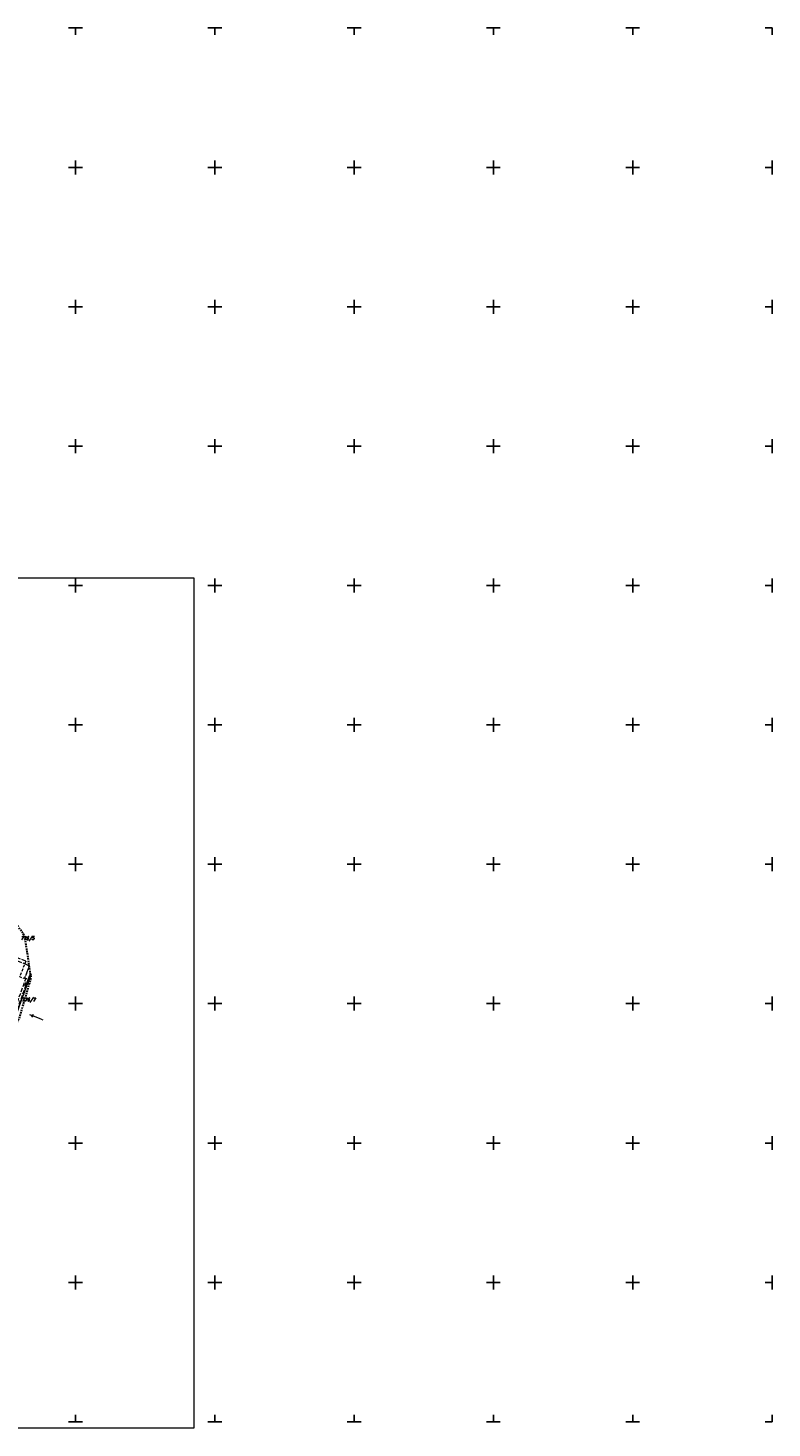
# Model space of a CAD drawing. Header units: metres. Extents: x 7435600 to 7436400, y 5537603 to 5538250.
# Tile 43 of 43: x 7436133 to 7436400, y 5537748 to 5538250. Entities that reach past the tile are written whole.
import ezdxf
from ezdxf.enums import TextEntityAlignment as Align

# ---------------------------------------------------------------- set-up
doc = ezdxf.new("R2010")
doc.units = ezdxf.units.M
doc.header["$MEASUREMENT"] = 0
for name, pattern in [('0.5_0.5', [1, 0.5, -0.5]), ('1.5_0.5', [2, 1.5, -0.5]), ('2', [0.9, 0.6, -0.3]), ('219-500', [0]), ('mz1.0_0.5', [1.5, 1, -0.5])]:
    doc.linetypes.add(name, pattern=pattern)
doc.layers.get('0').update_dxf_attribs({"color": 2, "linetype": 'CONTINUOUS', "lineweight": 5})
doc.layers.add('!ramka', color=2, linetype='CONTINUOUS', lineweight=0)
for name, color, linetype in [('203-Punkt załamania granicy działki nie stabilizowany-Atr103', 7, 'CONTINUOUS'), ('211-Nr działki', 7, 'CONTINUOUS'), ('218-Granica użytku po granicy działki', 7, 'CONTINUOUS'), ('219-Linia granicy', 7, 'CONTINUOUS'), ('jezdnia (powierzchnia)', 7, 'CONTINUOUS'), ('jezdnia (powierzchnia)-Atr17', 7, 'CONTINUOUS'), ('przewód elektroenergetyczny niskiego napięcia (linia) - symbol', 7, 'CONTINUOUS'), ('trawnik (powierzchnia)', 7, 'CONTINUOUS'), ('Wstawianie ramki sekcyjnej z opisem', 7, 'CONTINUOUS'), ('Zakres', 7, 'CONTINUOUS')]:
    doc.layers.add(name, color=color, linetype=linetype)
doc.styles.get("Standard").update_dxf_attribs({"font": 'italic_1250.shx', "width": 0.75})

# ---------------------------------------------------------------- blocks, each defined once
blk = doc.blocks.new('PE04')
at = {"color": 0, "linetype": 'Continuous', "lineweight": 13}
for p, q in [((0.65, 0), (0, 0)), ((0.65, 0), (1.65, 0)), ((1.65, 0), (2.65, 0)), ((2.65, 0), (3.65, 0)), ((3.65, 0), (4.65, 0)), ((4.65, 0), (3.784, 0.5)), ((4.65, 0), (3.784, -0.5)), ((4.65, 0), (5, 0))]:
    blk.add_line(p, q, dxfattribs=at)
blk = doc.blocks.new('RAMKA500K')
at = {"color": 0}
for p, q in [((147.5, 250), (152.5, 250)), ((150, 247.5), (150, 250)), ((197.5, 250), (202.5, 250)), ((200, 247.5), (200, 250)), ((247.5, 250), (252.5, 250)), ((250, 247.5), (250, 250)), ((297.5, 250), (302.5, 250)), ((300, 247.5), (300, 250)), ((347.5, 250), (352.5, 250)), ((350, 247.5), (350, 250)), ((397.5, 250), (400, 250)), ((400, 247.5), (400, 250)), ((150, 197.5), (150, 202.5)), ((200, 197.5), (200, 202.5)), ((250, 197.5), (250, 202.5)), ((300, 197.5), (300, 202.5)), ((350, 197.5), (350, 202.5)), ((400, 197.5), (400, 202.5)), ((147.5, 200), (152.5, 200)), ((197.5, 200), (202.5, 200)), ((247.5, 200), (252.5, 200)), ((297.5, 200), (302.5, 200)), ((347.5, 200), (352.5, 200)), ((397.5, 200), (400, 200)), ((150, 147.5), (150, 152.5)), ((200, 147.5), (200, 152.5)), ((250, 147.5), (250, 152.5)), ((300, 147.5), (300, 152.5)), ((350, 147.5), (350, 152.5)), ((400, 147.5), (400, 152.5)), ((147.5, 150), (152.5, 150)), ((197.5, 150), (202.5, 150)), ((247.5, 150), (252.5, 150)), ((297.5, 150), (302.5, 150)), ((347.5, 150), (352.5, 150)), ((397.5, 150), (400, 150)), ((150, 97.5), (150, 102.5)), ((200, 97.5), (200, 102.5)), ((250, 97.5), (250, 102.5)), ((300, 97.5), (300, 102.5)), ((350, 97.5), (350, 102.5)), ((400, 97.5), (400, 102.5)), ((147.5, 100), (152.5, 100)), ((197.5, 100), (202.5, 100)), ((247.5, 100), (252.5, 100)), ((297.5, 100), (302.5, 100)), ((347.5, 100), (352.5, 100)), ((397.5, 100), (400, 100)), ((150, 47.5), (150, 52.5)), ((200, 47.5), (200, 52.5)), ((250, 47.5), (250, 52.5)), ((300, 47.5), (300, 52.5)), ((350, 47.5), (350, 52.5)), ((400, 47.5), (400, 52.5)), ((147.5, 50), (152.5, 50)), ((197.5, 50), (202.5, 50)), ((247.5, 50), (252.5, 50)), ((297.5, 50), (302.5, 50)), ((347.5, 50), (352.5, 50)), ((397.5, 50), (400, 50)), ((147.5, 0), (152.5, 0)), ((150, 0), (150, 2.5)), ((197.5, 0), (202.5, 0)), ((200, 0), (200, 2.5)), ((247.5, 0), (252.5, 0)), ((250, 0), (250, 2.5)), ((297.5, 0), (302.5, 0)), ((300, 0), (300, 2.5)), ((347.5, 0), (352.5, 0)), ((350, 0), (350, 2.5)), ((397.5, 0), (400, 0)), ((400, 0), (400, 2.5))]:
    blk.add_line(p, q, dxfattribs=at)

msp = doc.modelspace()

# ---------------------------------------------------------------- linework, layer by layer
at = {"layer": '!ramka', "color": 251, "linetype": 'Continuous', "lineweight": 13}
msp.add_3dface([(7435692.45, 5538052.76), (7436192.45, 5538052.76), (7436192.45, 5537747.76), (7435692.45, 5537747.76)], dxfattribs=at)
at = {"layer": '218-Granica użytku po granicy działki', "color": 3, "linetype": '0.5_0.5', "lineweight": 13}
for p, q in [((7436134.18, 5537910.46), (7436133.22, 5537908.1)), ((7436134.18, 5537910.46), (7436134.18, 5537910.46)), ((7436134.18, 5537910.46), (7436134.18, 5537910.46)), ((7436133.22, 5537908.1), (7436128.95, 5537896.86)), ((7436133.22, 5537908.1), (7436133.22, 5537908.1)), ((7436133.22, 5537908.1), (7436133.22, 5537908.1)), ((7436133.22, 5537908.1), (7436133.22, 5537908.1)), ((7436133.22, 5537908.1), (7436133.22, 5537908.1))]:
    msp.add_line(p, q, dxfattribs=at)
at = {"layer": '219-Linia granicy', "color": 3, "linetype": '219-500', "lineweight": 13, "flags": 128}
for points in [[(7436129.07, 5537896.79), (7436133.94, 5537910.3)], [(7436132.94, 5537908.21), (7436133.9, 5537910.58)]]:
    msp.add_lwpolyline(points, dxfattribs=at)
at = {"layer": 'jezdnia (powierzchnia)', "color": 251, "linetype": '1.5_0.5', "lineweight": 13, "flags": 128}
msp.add_lwpolyline([(7436132.18, 5537915.27), (7436124.16, 5537918.34), (7436123.69, 5537917.38), (7436121.3, 5537913.04), (7436117.33, 5537901.85), (7436122.34, 5537899.59), (7436123.47, 5537899.11), (7436124.04, 5537898.84), (7436128.77, 5537896.91), (7436133.04, 5537908.65), (7436132.18, 5537908.99), (7436128.61, 5537899.14), (7436128.16, 5537899.31), (7436128.23, 5537899.5), (7436119.26, 5537902.86), (7436119.19, 5537902.67), (7436118.77, 5537902.83), (7436122.19, 5537912.34), (7436122.36, 5537912.76), (7436124.66, 5537917), (7436126.87, 5537916.29), (7436128.75, 5537915.53), (7436131.89, 5537914.3)], close=True, dxfattribs=at)
for points in [[(7436133.47, 5537913.49), (7436131.73, 5537909.15), (7436132.18, 5537908.99), (7436133.04, 5537908.65), (7436133.86, 5537910.84)], [(7436132.18, 5537915.27), (7436131.89, 5537914.3), (7436133.44, 5537913.65)]]:
    msp.add_lwpolyline(points, dxfattribs=at)
at = {"layer": 'trawnik (powierzchnia)', "color": 251, "linetype": 'mz1.0_0.5', "lineweight": 13, "flags": 128}
msp.add_lwpolyline([(7436133.44, 5537913.65), (7436133.47, 5537913.49), (7436131.73, 5537909.15), (7436131.66, 5537908.96), (7436130.03, 5537909.59), (7436131.89, 5537914.3)], close=True, dxfattribs=at)
at = {"layer": 'Zakres', "color": 5, "linetype": '2', "lineweight": 30, "flags": 128}
msp.add_lwpolyline([(7435791.95, 5538004.83), (7435788.55, 5537993.08), (7435787.96, 5537986.53), (7435787.35, 5537979.77), (7435791.23, 5537966.98), (7435799.62, 5537956.58), (7435811.29, 5537950.08), (7435839.35, 5537940.91), (7435847.93, 5537935.74), (7435857.59, 5537931.73), (7435868.01, 5537930.77), (7435873.84, 5537931.1), (7435927.63, 5537913.78), (7435934.32, 5537910.49), (7435948.84, 5537901.62), (7435957.74, 5537897.76), (7436015.82, 5537881.67), (7436056.09, 5537869.29), (7436058.12, 5537868.73), (7436082.82, 5537862.73), (7436097.96, 5537862.42), (7436111.81, 5537868.54), (7436121.78, 5537879.94), (7436129.89, 5537894.76), (7436134.11, 5537909.18), (7436131.89, 5537924.04), (7436123.64, 5537936.6), (7436110.88, 5537944.55), (7436055.14, 5537964.31), (7436052.48, 5537965.13), (7436027.84, 5537971.72), (7435999.56, 5537979.44), (7435995.34, 5537981.24), (7435974.61, 5537991.35), (7435974.21, 5537991.54), (7435952.34, 5538001.86), (7435940.13, 5538005.1), (7435927.06, 5538006.13), (7435886.07, 5538018.53), (7435885.05, 5538018.82), (7435855.64, 5538026.76), (7435837.67, 5538033.11), (7435824.44, 5538035.07), (7435811.44, 5538031.93), (7435800.57, 5538024.15), (7435795.41, 5538016.01), (7435793.41, 5538012.85)], close=True, dxfattribs=at)

# ---------------------------------------------------------------- block references
at = {"layer": 'przewód elektroenergetyczny niskiego napięcia (linia) - symbol', "color": 1, "linetype": 'Continuous', "lineweight": 13, "rotation": 158.489}
msp.add_blockref('PE04', (7436138.33, 5537894.19), dxfattribs=at)
at = {"layer": 'Wstawianie ramki sekcyjnej z opisem', "color": 251, "linetype": 'Continuous', "lineweight": 13}
for p in [(7436000, 5538000), (7436000, 5537750)]:
    msp.add_blockref('RAMKA500K', p, dxfattribs=at)

# ---------------------------------------------------------------- texts
at = {"layer": '203-Punkt załamania granicy działki nie stabilizowany-Atr103', "color": 251, "lineweight": 13, "width": 0.9}
msp.add_text('6', height=0.75, dxfattribs=at).set_placement((7436132.94, 5537908.21), align=Align.BOTTOM_LEFT)
msp.add_text('6', height=0.75, dxfattribs=at).set_placement((7436132.94, 5537908.21), align=Align.BOTTOM_LEFT)
at = {"layer": '211-Nr działki', "color": 3, "linetype": 'Continuous', "lineweight": 13, "width": 0.9}
for s, p in [('776/5', (7436130.36, 5537924.08)), ('776/7', (7436130.73, 5537902.07))]:
    msp.add_text(s, height=1.25, dxfattribs=at).set_placement(p, align=Align.TOP_LEFT)
at = {"layer": 'jezdnia (powierzchnia)-Atr17', "color": 251, "lineweight": 13, "width": 0.9}
msp.add_text('j.tl.', height=0.75, dxfattribs=at).set_placement((7436131.81, 5537906.81))

doc.saveas('drawing.dxf')
